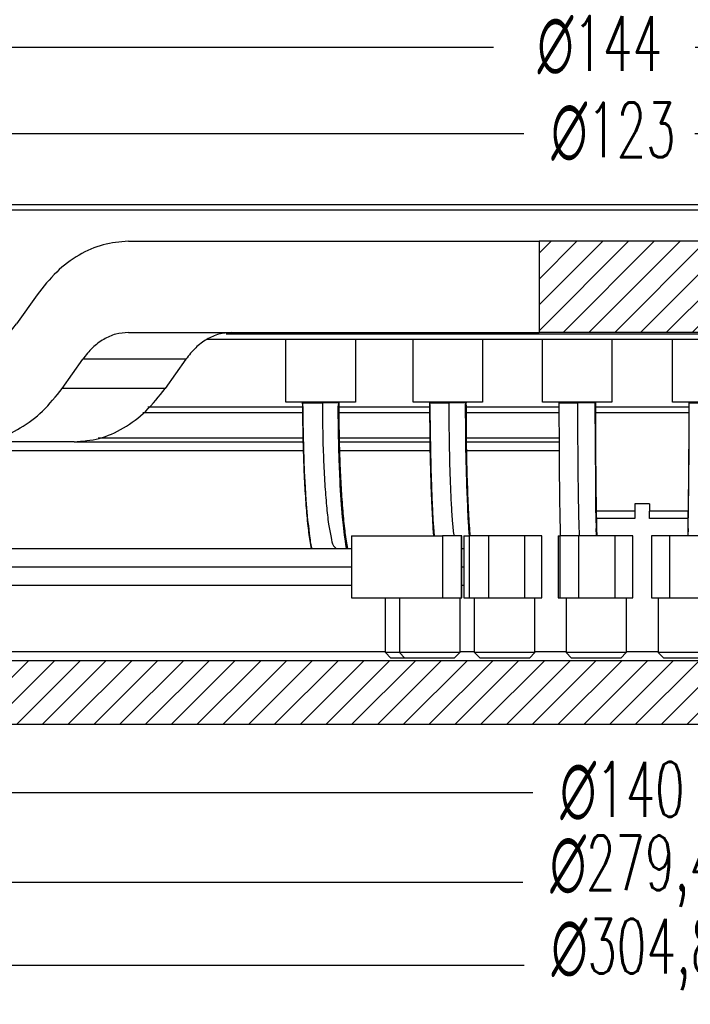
# Model space of a CAD drawing. Header units: inches. Extents: x -343 to 520, y -275 to 283.
# Tile 23 of 42: x -159 to -122, y -102 to -48. Entities that reach past the tile are written whole.
import ezdxf

# ---------------------------------------------------------------- set-up
doc = ezdxf.new("R2010")
doc.units = ezdxf.units.IN
doc.layers.add('1', color=7, linetype='Continuous')
doc.styles.add('CONVERTER_12', font='txt.shx', dxfattribs={"width": 0.63})
doc.dimstyles.new('ME10_DIM_17', dxfattribs={"dimtxt": 3, "dimasz": 2.5, "dimexe": 2, "dimexo": 1, "dimgap": 1, "dimtad": 0, "dimdsep": 46, "dimtxsty": 'CONVERTER_12', "dimsah": 1, "dimcen": 0.09, "dimclrd": 3, "dimclre": 3, "dimclrt": 3, "dimadec": 0, "dimazin": 0, "dimtfac": 1, "dimtdec": 4, "dimtix": 1, "dimtmove": 0, "dimatfit": 3, "dimfxl": 1, "dimtolj": 1, "dimtzin": 0, "dimarcsym": 0})
doc.dimstyles.new('ME10_DIM_18', dxfattribs={"dimtxt": 3, "dimasz": 2.5, "dimexe": 2, "dimexo": 1, "dimgap": 1, "dimtad": 0, "dimdsep": 46, "dimtxsty": 'CONVERTER_12', "dimsah": 1, "dimcen": 0.09, "dimclrd": 3, "dimclre": 3, "dimclrt": 3, "dimadec": 0, "dimazin": 0, "dimtfac": 1, "dimtdec": 4, "dimtix": 1, "dimtmove": 0, "dimatfit": 3, "dimfxl": 1, "dimtolj": 1, "dimtzin": 0, "dimarcsym": 0})
doc.dimstyles.new('ME10_DIM_19', dxfattribs={"dimtxt": 3, "dimasz": 2.5, "dimexe": 2, "dimexo": 1, "dimgap": 1, "dimtad": 0, "dimdsep": 46, "dimtxsty": 'CONVERTER_12', "dimsah": 1, "dimcen": 0.09, "dimclrd": 3, "dimclre": 3, "dimclrt": 3, "dimadec": 0, "dimazin": 0, "dimtfac": 1, "dimtdec": 4, "dimtix": 1, "dimtmove": 0, "dimatfit": 3, "dimfxl": 1, "dimtolj": 1, "dimtzin": 0, "dimarcsym": 0})
doc.dimstyles.new('ME10_DIM_25', dxfattribs={"dimtxt": 3, "dimasz": 2.5, "dimexe": 2, "dimexo": 1, "dimgap": 1, "dimtad": 0, "dimdec": 0, "dimdsep": 46, "dimtxsty": 'CONVERTER_12', "dimsah": 1, "dimcen": 0.09, "dimclrd": 3, "dimclre": 3, "dimclrt": 3, "dimadec": 0, "dimazin": 0, "dimtfac": 1, "dimtdec": 4, "dimtix": 1, "dimtmove": 0, "dimatfit": 3, "dimfxl": 1, "dimtolj": 1, "dimtzin": 0, "dimarcsym": 0})
doc.dimstyles.new('ME10_DIM_26', dxfattribs={"dimtxt": 3, "dimasz": 2.5, "dimexe": 2, "dimexo": 1, "dimgap": 1, "dimtad": 0, "dimdec": 0, "dimdsep": 46, "dimtxsty": 'CONVERTER_12', "dimsah": 1, "dimcen": 0.09, "dimclrd": 3, "dimclre": 3, "dimclrt": 3, "dimadec": 0, "dimazin": 0, "dimtfac": 1, "dimtdec": 4, "dimtix": 1, "dimtmove": 0, "dimatfit": 3, "dimfxl": 1, "dimtolj": 1, "dimtzin": 0, "dimarcsym": 0})
pattern_1 = [(315, (0, 0), (0.707107, 0.707107), [])]
pattern_2 = [(225, (0, 0), (0.707107, -0.707107), [])]

# ---------------------------------------------------------------- blocks, each defined once
blk = doc.blocks.new('cable__14', base_point=(-191.753, -83.406))
at = {"linetype": 'Continuous'}
h = blk.add_hatch(dxfattribs=at)
h.set_pattern_fill('_USER', color=1, angle=315, pattern_type=0)
h.set_pattern_definition(pattern_1)
h.paths.add_polyline_path([(-191.258, -72.514), (-191.349, -72.222), (-191.607, -71.11), (-191.737, -69.977), (-191.753, -69.406), (-191.753, -69.38), (-191.753, -69.09), (-191.753, -66.88), (-189.753, -66.88), (-189.753, -68.143), (-189.753, -69.38), (-189.753, -69.406), (-189.658, -70.639), (-189.6, -70.966), (-189.372, -71.848), (-189.145, -72.466), (-188.603, -73.539), (-188.406, -73.851), (-187.466, -75.008), (-187.411, -75.064), (-186.199, -76.06), (-186.022, -76.176), (-184.815, -76.803), (-184.347, -76.981), (-183.315, -77.262), (-183.145, -77.294), (-181.912, -77.418), (-181.912, -79.39), (-183.701, -79.204), (-184.617, -78.979), (-185.577, -78.64), (-187.108, -77.848), (-187.307, -77.718), (-188.824, -76.476), (-189.197, -76.082), (-190.069, -74.96), (-190.728, -73.816), (-190.965, -73.297)])
at = {"color": 7, "linetype": 'Continuous'}
for p, q in [((-189.753, -66.88), (-191.753, -66.88)), ((-191.753, -69.09), (-191.753, -66.88)), ((-189.753, -66.88), (-189.753, -68.143)), ((-189.753, -68.143), (-189.753, -69.38)), ((-191.753, -69.38), (-191.753, -69.09)), ((-191.753, -69.406), (-191.753, -69.38)), ((-191.737, -69.977), (-191.753, -69.406)), ((-189.753, -69.38), (-189.753, -69.406)), ((-189.753, -69.406), (-189.658, -70.639)), ((-191.607, -71.11), (-191.737, -69.977)), ((-189.658, -70.639), (-189.6, -70.966)), ((-191.349, -72.222), (-191.607, -71.11)), ((-189.6, -70.966), (-189.372, -71.848)), ((-191.258, -72.514), (-191.349, -72.222)), ((-189.372, -71.848), (-189.145, -72.466)), ((-190.965, -73.297), (-191.258, -72.514)), ((-189.145, -72.466), (-188.603, -73.539)), ((-190.728, -73.816), (-190.965, -73.297)), ((-190.069, -74.96), (-190.728, -73.816)), ((-188.603, -73.539), (-188.406, -73.851)), ((-188.406, -73.851), (-187.466, -75.008)), ((-189.197, -76.082), (-190.069, -74.96)), ((-187.466, -75.008), (-187.411, -75.064)), ((-187.411, -75.064), (-186.199, -76.06)), ((-188.824, -76.476), (-189.197, -76.082)), ((-186.199, -76.06), (-186.022, -76.176)), ((-187.307, -77.718), (-188.824, -76.476)), ((-186.022, -76.176), (-184.815, -76.803)), ((-184.815, -76.803), (-184.347, -76.981)), ((-184.347, -76.981), (-183.315, -77.262)), ((-140.801, -76.706), (-135.802, -76.706)), ((-140.801, -76.706), (-140.801, -80.106)), ((-135.802, -76.706), (-135.802, -80.106)), ((-134.783, -76.706), (-135.802, -76.706)), ((-134.783, -76.706), (-134.783, -80.106)), ((-134.745, -76.706), (-134.783, -76.706)), ((-134.745, -80.106), (-134.745, -76.706)), ((-187.108, -77.848), (-187.307, -77.718)), ((-183.315, -77.262), (-183.145, -77.294)), ((-183.145, -77.294), (-181.912, -77.418)), ((-181.755, -77.406), (-181.912, -77.404)), ((-181.912, -77.404), (-181.912, -78.405)), ((-181.912, -79.39), (-181.912, -77.418)), ((-181.808, -77.405), (-181.755, -77.406)), ((-181.755, -77.406), (-145.887, -77.406)), ((-145.887, -77.406), (-140.801, -77.406)), ((-185.577, -78.64), (-187.108, -77.848)), ((-184.617, -78.979), (-185.577, -78.64)), ((-181.912, -78.405), (-181.912, -79.404)), ((-183.701, -79.204), (-184.617, -78.979)), ((-181.912, -79.39), (-183.701, -79.204)), ((-181.86, -79.405), (-181.912, -79.404)), ((-181.755, -79.406), (-181.86, -79.405)), ((-181.755, -79.406), (-145.887, -79.406)), ((-145.887, -79.406), (-140.801, -79.406)), ((-140.801, -80.106), (-135.802, -80.106)), ((-138.163, -80.106), (-138.163, -83.106)), ((-135.802, -80.106), (-134.783, -80.106)), ((-134.863, -80.106), (-134.863, -83.106)), ((-134.783, -80.106), (-134.745, -80.106)), ((-138.163, -83.106), (-137.863, -83.406)), ((-136.6, -83.106), (-138.163, -83.106)), ((-134.863, -83.106), (-136.6, -83.106)), ((-135.163, -83.406), (-134.863, -83.106)), ((-136.021, -83.406), (-137.863, -83.406)), ((-135.163, -83.406), (-136.021, -83.406))]:
    blk.add_line(p, q, dxfattribs=at)
at = {"color": 1, "linetype": 'Continuous'}
for p, q in [((-181.774, -78.406), (-145.906, -78.406)), ((-145.906, -78.406), (-140.801, -78.406))]:
    blk.add_line(p, q, dxfattribs=at)
for points, knots in [([(-181.912, -77.404), (-181.895, -77.404), (-181.86, -77.405), (-181.825, -77.405), (-181.808, -77.405)], [0, 0, 0, 0, 0.0524505, 0.1049011, 0.1049011, 0.1049011, 0.1049011]), ([(-181.755, -77.406), (-181.756, -77.407), (-181.759, -77.414), (-181.759, -77.431), (-181.762, -77.458), (-181.763, -77.495), (-181.765, -77.543), (-181.766, -77.6), (-181.768, -77.665), (-181.769, -77.739), (-181.771, -77.82), (-181.772, -77.915), (-181.773, -78.025), (-181.774, -78.148), (-181.774, -78.276), (-181.774, -78.362), (-181.774, -78.406)], [0, 0, 0, 0, 0.005864, 0.022358, 0.049445, 0.08693, 0.1346, 0.191801, 0.257619, 0.331447, 0.412676, 0.500699, 0.618277, 0.741888, 0.869907, 1.000708, 1.000708, 1.000708, 1.000708]), ([(-181.912, -78.405), (-181.889, -78.405), (-181.843, -78.405), (-181.797, -78.406), (-181.774, -78.406)], [0, 0, 0, 0, 0.0690737, 0.1381474, 0.1381474, 0.1381474, 0.1381474]), ([(-181.774, -78.406), (-181.774, -78.449), (-181.774, -78.535), (-181.774, -78.663), (-181.773, -78.786), (-181.772, -78.896), (-181.771, -78.991), (-181.769, -79.072), (-181.768, -79.146), (-181.766, -79.212), (-181.765, -79.268), (-181.763, -79.316), (-181.762, -79.353), (-181.759, -79.38), (-181.759, -79.397), (-181.756, -79.404), (-181.755, -79.406)], [0, 0, 0, 0, 0.130802, 0.25882, 0.382431, 0.500009, 0.588032, 0.669261, 0.743089, 0.808907, 0.866108, 0.913778, 0.951263, 0.978351, 0.994844, 1.000708, 1.000708, 1.000708, 1.000708])]:
    blk.add_open_spline(points, degree=3, knots=knots, dxfattribs=at)
at = {"color": 7, "linetype": 'Continuous'}
blk.add_open_spline([(-181.912, -79.404), (-181.886, -79.405), (-181.834, -79.405), (-181.781, -79.406), (-181.755, -79.406)], degree=3, knots=[0, 0, 0, 0, 0.0786729, 0.1573459, 0.1573459, 0.1573459, 0.1573459], dxfattribs=at)
blk = doc.blocks.new('catchers_mit1__15', base_point=(-193.674, -64.655))
at = {"linetype": 'Continuous'}
h = blk.add_hatch(dxfattribs=at)
h.set_pattern_fill('_USER', color=1, angle=315, pattern_type=0)
h.set_pattern_definition(pattern_1)
h.paths.add_polyline_path([(-193.281, -61.125), (-193.674, -61.125), (-193.674, -60.125), (-193.674, -59.906), (-193.42, -59.906), (-192.595, -60.731), (-192.595, -64.516), (-192.595, -64.655), (-193.281, -64.655), (-193.281, -63.935)])
h = blk.add_hatch(dxfattribs=at)
h.set_pattern_fill('_USER', color=1, angle=315, pattern_type=0)
h.set_pattern_definition(pattern_1)
h.paths.add_polyline_path([(-187.832, -61.125), (-187.832, -60.125), (-187.832, -59.906), (-188.086, -59.906), (-188.912, -60.731), (-188.912, -64.516), (-188.912, -64.655), (-188.226, -64.655), (-188.226, -61.125)])
at = {"color": 7, "linetype": 'Continuous'}
for p, q in [((-193.674, -59.906), (-193.674, -60.125)), ((-193.674, -59.906), (-193.42, -59.906)), ((-192.085, -59.906), (-193.42, -59.906)), ((-193.42, -59.906), (-192.595, -60.731)), ((-192.012, -60.125), (-192.085, -59.906)), ((-191.14, -59.906), (-191.225, -59.906)), ((-191.225, -59.906), (-191.225, -60.125)), ((-191.14, -59.906), (-191.067, -60.125)), ((-188.086, -59.906), (-191.14, -59.906)), ((-188.912, -60.731), (-188.086, -59.906)), ((-188.086, -59.906), (-187.832, -59.906)), ((-187.832, -59.906), (-187.832, -60.125)), ((-193.674, -60.125), (-193.674, -61.125)), ((-191.946, -60.319), (-192.012, -60.125)), ((-191.807, -60.731), (-191.946, -60.319)), ((-191.067, -60.125), (-191.002, -60.319)), ((-191.002, -60.319), (-190.862, -60.731)), ((-187.832, -60.125), (-187.832, -61.125)), ((-192.595, -60.731), (-191.807, -60.731)), ((-192.595, -60.731), (-192.595, -64.516)), ((-191.807, -60.731), (-191.807, -60.847)), ((-190.862, -60.731), (-190.862, -60.847)), ((-190.862, -60.731), (-188.912, -60.731)), ((-188.912, -60.731), (-188.912, -64.516)), ((-193.281, -61.125), (-193.674, -61.125)), ((-193.281, -63.935), (-193.281, -61.125)), ((-187.832, -61.125), (-188.226, -61.125)), ((-188.226, -64.655), (-188.226, -61.125)), ((-193.281, -64.655), (-193.281, -63.935)), ((-192.595, -64.655), (-193.281, -64.655)), ((-192.595, -64.516), (-192.595, -64.655)), ((-188.912, -64.516), (-188.912, -64.655)), ((-188.226, -64.655), (-188.912, -64.655))]:
    blk.add_line(p, q, dxfattribs=at)
blk = doc.blocks.new('Gore_OL_G4_ZTG__16', base_point=(-193.804, -69.38))
at = {"linetype": 'Continuous'}
h = blk.add_hatch(dxfattribs=at)
h.set_pattern_fill('_USER', color=1, angle=315, pattern_type=0)
h.set_pattern_definition(pattern_1)
h.paths.add_polyline_path([(-191.753, -69.38), (-189.753, -69.38), (-188.848, -69.38), (-188.848, -65.935), (-187.703, -65.935), (-187.703, -64.935), (-188.912, -64.935), (-188.912, -64.655), (-188.912, -64.516), (-188.945, -64.516), (-188.945, -61.126), (-189.015, -61.036), (-189.015, -60.847), (-189.255, -61.087), (-189.255, -62.649), (-190.55, -62.649), (-190.55, -61.452), (-190.553, -61.417), (-190.559, -61.394), (-190.578, -61.351), (-190.584, -61.34), (-190.609, -61.31), (-190.623, -61.297), (-190.639, -61.285), (-190.75, -61.252), (-190.757, -61.252), (-190.778, -61.253), (-190.867, -61.285), (-190.884, -61.297), (-190.898, -61.31), (-190.923, -61.341), (-190.929, -61.351), (-190.948, -61.394), (-190.954, -61.417), (-190.957, -61.452), (-190.957, -62.649), (-192.252, -62.649), (-192.252, -61.087), (-192.491, -60.847), (-192.491, -61.036), (-192.561, -61.126), (-192.561, -64.516), (-192.595, -64.516), (-192.595, -64.655), (-192.595, -64.935), (-193.804, -64.935), (-193.804, -65.935), (-192.658, -65.935), (-192.658, -69.38)])
at = {"color": 7, "linetype": 'Continuous'}
for p, q in [((-192.491, -60.847), (-192.252, -61.087)), ((-192.491, -61.036), (-192.491, -60.847)), ((-189.651, -60.847), (-192.491, -60.847)), ((-189.015, -60.847), (-189.651, -60.847)), ((-189.255, -61.087), (-189.015, -60.847)), ((-189.015, -61.036), (-189.015, -60.847)), ((-192.561, -61.126), (-192.491, -61.036)), ((-192.491, -61.036), (-192.561, -61.126)), ((-192.561, -64.516), (-192.561, -61.126)), ((-192.252, -61.087), (-192.252, -62.649)), ((-191.912, -61.087), (-192.252, -61.087)), ((-189.255, -61.087), (-191.912, -61.087)), ((-190.948, -61.393), (-190.957, -61.452)), ((-190.954, -61.417), (-190.957, -61.452)), ((-190.957, -62.649), (-190.957, -61.452)), ((-190.948, -61.394), (-190.954, -61.417)), ((-190.922, -61.34), (-190.948, -61.393)), ((-190.929, -61.351), (-190.948, -61.394)), ((-190.923, -61.341), (-190.929, -61.351)), ((-190.898, -61.31), (-190.923, -61.341)), ((-190.898, -61.31), (-190.922, -61.34)), ((-190.866, -61.285), (-190.898, -61.31)), ((-190.884, -61.297), (-190.898, -61.31)), ((-190.867, -61.285), (-190.884, -61.297)), ((-190.778, -61.253), (-190.867, -61.285)), ((-190.823, -61.263), (-190.866, -61.285)), ((-190.756, -61.252), (-190.823, -61.263)), ((-190.757, -61.252), (-190.778, -61.253)), ((-190.756, -61.252), (-190.757, -61.252)), ((-190.75, -61.252), (-190.757, -61.252)), ((-190.75, -61.252), (-190.642, -61.284)), ((-190.639, -61.285), (-190.75, -61.252)), ((-190.642, -61.284), (-190.61, -61.31)), ((-190.623, -61.297), (-190.639, -61.285)), ((-190.609, -61.31), (-190.623, -61.297)), ((-190.61, -61.31), (-190.586, -61.339)), ((-190.584, -61.34), (-190.609, -61.31)), ((-190.586, -61.339), (-190.559, -61.392)), ((-190.578, -61.351), (-190.584, -61.34)), ((-190.559, -61.394), (-190.578, -61.351)), ((-190.559, -61.392), (-190.55, -61.452)), ((-190.553, -61.417), (-190.559, -61.394)), ((-190.55, -61.452), (-190.553, -61.417)), ((-190.55, -62.649), (-190.55, -61.452)), ((-189.255, -61.087), (-189.255, -62.649)), ((-188.945, -61.126), (-189.015, -61.036)), ((-188.945, -61.126), (-189.015, -61.036)), ((-188.945, -64.516), (-188.945, -61.126)), ((-190.957, -62.649), (-192.252, -62.649)), ((-189.255, -62.649), (-190.55, -62.649)), ((-192.595, -64.655), (-192.595, -64.516)), ((-192.561, -64.516), (-192.595, -64.516)), ((-192.595, -64.935), (-192.595, -64.655)), ((-188.912, -64.516), (-188.945, -64.516)), ((-188.912, -64.655), (-188.912, -64.516)), ((-188.912, -64.935), (-188.912, -64.655)), ((-192.595, -64.935), (-193.804, -64.935)), ((-193.804, -65.935), (-193.804, -64.935)), ((-187.703, -64.935), (-188.912, -64.935)), ((-187.669, -64.935), (-187.703, -64.935)), ((-187.703, -64.935), (-187.703, -65.935)), ((-187.669, -65.935), (-187.669, -64.935)), ((-193.804, -65.935), (-192.658, -65.935)), ((-192.658, -65.935), (-192.658, -69.38)), ((-188.848, -65.935), (-187.703, -65.935)), ((-188.848, -65.935), (-188.848, -69.38)), ((-187.703, -65.935), (-187.669, -65.935)), ((-192.658, -69.38), (-191.753, -69.38)), ((-191.753, -69.38), (-189.753, -69.38)), ((-189.753, -69.38), (-188.848, -69.38))]:
    blk.add_line(p, q, dxfattribs=at)
blk = doc.blocks.new('GoreZQR_46_2_14_1_12_4_2__17', base_point=(-193.804, -83.406))
for name, p in [('catchers_mit1__15', (-193.674, -64.655)), ('Gore_OL_G4_ZTG__16', (-193.804, -69.38)), ('cable__14', (-191.753, -83.406))]:
    blk.add_blockref(name, p)
blk = doc.blocks.new('cable__24', base_point=(-124.336, -83.406))
at = {"color": 7, "linetype": 'Continuous'}
for p, q in [((-122.281, -69.406), (-122.279, -69.38)), ((-122.281, -69.38), (-122.281, -69.406)), ((-122.273, -69.45), (-122.281, -69.406)), ((-122.279, -71.715), (-122.273, -69.45)), ((-120.281, -69.38), (-120.281, -69.406)), ((-122.295, -73.867), (-122.279, -71.76)), ((-122.279, -71.76), (-122.279, -71.715)), ((-122.312, -75.153), (-122.295, -73.909)), ((-122.295, -73.909), (-122.295, -73.867)), ((-122.331, -76.261), (-122.311, -75.194)), ((-122.311, -75.194), (-122.312, -75.153)), ((-122.342, -76.3), (-122.352, -76.706)), ((-122.339, -76.706), (-122.329, -76.3)), ((-122.329, -76.3), (-122.331, -76.261)), ((-120.343, -76.3), (-120.353, -76.706)), ((-124.336, -76.706), (-124.336, -80.106)), ((-123.356, -76.706), (-124.336, -76.706)), ((-121.356, -76.706), (-123.356, -76.706)), ((-123.356, -76.706), (-123.356, -80.106)), ((-120.337, -76.706), (-121.356, -76.706)), ((-121.356, -80.106), (-121.356, -76.706)), ((-120.337, -80.106), (-120.337, -76.706)), ((-120.241, -76.706), (-120.337, -76.706)), ((-120.241, -80.106), (-120.241, -76.706)), ((-124.336, -80.106), (-123.356, -80.106)), ((-123.972, -80.106), (-123.972, -83.106)), ((-123.356, -80.106), (-121.356, -80.106)), ((-121.356, -80.106), (-120.337, -80.106)), ((-120.672, -80.106), (-120.672, -83.106)), ((-120.241, -80.106), (-120.337, -80.106)), ((-123.972, -83.106), (-123.672, -83.406)), ((-120.833, -83.106), (-123.972, -83.106)), ((-120.972, -83.406), (-120.672, -83.106)), ((-120.672, -83.106), (-120.833, -83.106)), ((-121.83, -83.406), (-123.672, -83.406)), ((-120.972, -83.406), (-121.83, -83.406))]:
    blk.add_line(p, q, dxfattribs=at)
at = {"color": 1, "linetype": 'Continuous'}
for p, q in [((-122.281, -69.406), (-121.3, -69.406)), ((-121.3, -69.38), (-121.3, -69.406)), ((-120.281, -69.406), (-121.3, -69.406)), ((-121.389, -76.656), (-121.391, -76.706))]:
    blk.add_line(p, q, dxfattribs=at)
at = {"color": 7, "linetype": 'Continuous'}
for points in [[(-122.342, -76.3), (-122.333, -75.828), (-122.313, -74.798), (-122.295, -73.149), (-122.283, -71.323), (-122.281, -70.055), (-122.281, -69.406)], [(-120.343, -76.3), (-120.333, -75.828), (-120.313, -74.798), (-120.296, -73.149), (-120.283, -71.323), (-120.282, -70.055), (-120.281, -69.406)]]:
    blk.add_open_spline(points, degree=3, knots=[0, 0, 0, 0, 1.415787, 3.091188, 4.946836, 6.894797, 6.894797, 6.894797, 6.894797], dxfattribs=at)
at = {"color": 1, "linetype": 'Continuous'}
blk.add_open_spline([(-121.389, -76.656), (-121.38, -76.401), (-121.359, -75.814), (-121.34, -74.83), (-121.322, -73.653), (-121.31, -72.324), (-121.302, -70.891), (-121.301, -69.907), (-121.3, -69.406)], degree=3, knots=[0, 0, 0, 0, 0.765084, 1.761176, 2.952846, 4.297658, 5.747708, 7.251333, 7.251333, 7.251333, 7.251333], dxfattribs=at)
blk = doc.blocks.new('Gore_OL_G4_ZTG__25', base_point=(-123.186, -69.38))
at = {"color": 7, "linetype": 'Continuous'}
for p, q in [((-123.186, -69.38), (-123.186, -65.935)), ((-119.376, -65.935), (-119.376, -69.38)), ((-119.376, -69.38), (-123.186, -69.38))]:
    blk.add_line(p, q, dxfattribs=at)
blk = doc.blocks.new('GoreZQR_46_2_14_1_12_4__26', base_point=(-124.336, -83.406))
for name, p in [('Gore_OL_G4_ZTG__25', (-123.186, -69.38)), ('cable__24', (-124.336, -83.406))]:
    blk.add_blockref(name, p)
blk = doc.blocks.new('cable__27', base_point=(-129.459, -83.406))
at = {"color": 7, "linetype": 'Continuous'}
for p, q in [((-129.419, -69.38), (-129.419, -69.406)), ((-127.427, -69.45), (-127.419, -69.406)), ((-127.421, -71.715), (-127.427, -69.45)), ((-127.421, -69.38), (-127.419, -69.406)), ((-127.419, -69.38), (-127.419, -69.406)), ((-127.421, -71.76), (-127.421, -71.715)), ((-127.405, -73.867), (-127.421, -71.76)), ((-127.405, -73.909), (-127.405, -73.867)), ((-127.388, -75.153), (-127.405, -73.909)), ((-127.389, -75.194), (-127.388, -75.153)), ((-127.369, -76.261), (-127.389, -75.194)), ((-129.357, -76.3), (-129.347, -76.706)), ((-127.371, -76.3), (-127.369, -76.261)), ((-127.361, -76.706), (-127.371, -76.3)), ((-127.358, -76.3), (-127.348, -76.706)), ((-129.459, -76.706), (-129.459, -80.106)), ((-129.459, -76.706), (-129.363, -76.706)), ((-129.363, -76.706), (-129.363, -80.106)), ((-128.344, -76.706), (-129.363, -76.706)), ((-128.344, -76.706), (-128.344, -80.106)), ((-126.344, -76.706), (-128.344, -76.706)), ((-125.364, -76.706), (-126.344, -76.706)), ((-126.344, -80.106), (-126.344, -76.706)), ((-125.364, -80.106), (-125.364, -76.706)), ((-129.459, -80.106), (-129.363, -80.106)), ((-129.363, -80.106), (-128.344, -80.106)), ((-129.028, -80.106), (-129.028, -83.106)), ((-128.344, -80.106), (-126.344, -80.106)), ((-126.344, -80.106), (-125.364, -80.106)), ((-125.728, -80.106), (-125.728, -83.106)), ((-129.028, -83.106), (-128.728, -83.406)), ((-125.728, -83.106), (-129.028, -83.106)), ((-125.728, -83.106), (-126.028, -83.406)), ((-126.028, -83.406), (-128.728, -83.406))]:
    blk.add_line(p, q, dxfattribs=at)
at = {"color": 1, "linetype": 'Continuous'}
for p, q in [((-129.419, -69.406), (-128.4, -69.406)), ((-128.4, -69.38), (-128.4, -69.406)), ((-127.419, -69.406), (-128.4, -69.406)), ((-128.311, -76.656), (-128.309, -76.706))]:
    blk.add_line(p, q, dxfattribs=at)
at = {"color": 7, "linetype": 'Continuous'}
for points in [[(-129.419, -69.406), (-129.418, -70.055), (-129.417, -71.323), (-129.404, -73.149), (-129.387, -74.798), (-129.367, -75.828), (-129.357, -76.3)], [(-127.419, -69.406), (-127.419, -70.055), (-127.417, -71.323), (-127.405, -73.149), (-127.387, -74.798), (-127.367, -75.828), (-127.358, -76.3)]]:
    blk.add_open_spline(points, degree=3, knots=[0, 0, 0, 0, 1.947961, 3.803608, 5.47901, 6.894797, 6.894797, 6.894797, 6.894797], dxfattribs=at)
at = {"color": 1, "linetype": 'Continuous'}
blk.add_open_spline([(-128.4, -69.406), (-128.399, -69.907), (-128.398, -70.891), (-128.39, -72.324), (-128.378, -73.653), (-128.36, -74.83), (-128.341, -75.814), (-128.32, -76.401), (-128.311, -76.656)], degree=3, knots=[0, 0, 0, 0, 1.503624, 2.953674, 4.298487, 5.490156, 6.486249, 7.251333, 7.251333, 7.251333, 7.251333], dxfattribs=at)
blk = doc.blocks.new('Gore_OL_G4_ZTG__28', base_point=(-130.324, -69.38))
at = {"color": 7, "linetype": 'Continuous'}
for p, q in [((-130.324, -69.38), (-130.324, -65.935)), ((-126.514, -65.935), (-126.514, -69.38)), ((-126.514, -69.38), (-130.324, -69.38))]:
    blk.add_line(p, q, dxfattribs=at)
blk = doc.blocks.new('GoreZQR_46_2_14_1_12_3__29', base_point=(-130.324, -83.406))
for name, p in [('Gore_OL_G4_ZTG__28', (-130.324, -69.38)), ('cable__27', (-129.459, -83.406))]:
    blk.add_blockref(name, p)
blk = doc.blocks.new('cable__30', base_point=(-136.514, -83.406))
at = {"color": 7, "linetype": 'Continuous'}
for p, q in [((-136.514, -69.38), (-136.514, -69.406)), ((-136.514, -69.406), (-136.493, -69.559)), ((-136.493, -69.559), (-136.484, -71.173)), ((-134.537, -69.537), (-134.517, -69.413)), ((-134.53, -70.973), (-134.537, -69.537)), ((-134.518, -69.38), (-134.518, -69.406)), ((-134.517, -69.38), (-134.516, -69.406)), ((-134.517, -69.413), (-134.516, -69.406)), ((-136.484, -71.173), (-136.473, -71.854)), ((-134.52, -71.808), (-134.53, -70.973)), ((-134.507, -72.492), (-134.52, -71.808)), ((-136.473, -71.854), (-136.446, -73.036)), ((-134.473, -73.791), (-134.507, -72.492)), ((-136.446, -73.036), (-136.418, -73.991)), ((-134.471, -73.916), (-134.473, -73.791)), ((-134.424, -75.078), (-134.471, -73.916)), ((-136.418, -73.991), (-136.39, -74.614)), ((-136.39, -74.614), (-136.36, -75.311)), ((-136.36, -75.311), (-136.333, -75.825)), ((-134.422, -75.199), (-134.424, -75.078)), ((-134.395, -75.714), (-134.422, -75.199)), ((-136.333, -75.825), (-136.313, -76.01)), ((-136.313, -76.01), (-136.285, -76.466)), ((-134.366, -76.185), (-134.395, -75.714)), ((-136.329, -76.3), (-136.299, -76.706)), ((-136.285, -76.466), (-136.267, -76.706)), ((-134.364, -76.3), (-134.366, -76.185)), ((-134.334, -76.706), (-134.364, -76.3)), ((-134.332, -76.3), (-134.302, -76.706)), ((-134.634, -76.706), (-134.634, -80.106)), ((-134.634, -76.706), (-134.347, -76.706)), ((-134.347, -76.706), (-134.347, -80.106)), ((-133.291, -76.706), (-134.347, -76.706)), ((-131.294, -76.706), (-133.291, -76.706)), ((-133.291, -76.706), (-133.291, -80.106)), ((-131.294, -80.106), (-131.294, -76.706)), ((-130.353, -76.706), (-131.294, -76.706)), ((-130.353, -80.106), (-130.353, -76.706)), ((-134.745, -77.406), (-134.703, -77.406)), ((-134.703, -77.406), (-134.634, -77.406)), ((-134.745, -79.406), (-134.703, -79.406)), ((-134.703, -79.406), (-134.634, -79.406)), ((-134.634, -80.106), (-134.347, -80.106)), ((-134.347, -80.106), (-133.291, -80.106)), ((-134.043, -83.106), (-134.043, -80.106)), ((-133.291, -80.106), (-131.294, -80.106)), ((-131.294, -80.106), (-130.353, -80.106)), ((-130.743, -83.106), (-130.743, -80.106)), ((-134.043, -83.106), (-133.743, -83.406)), ((-130.743, -83.106), (-134.043, -83.106)), ((-130.743, -83.106), (-131.043, -83.406)), ((-132.315, -83.406), (-133.743, -83.406)), ((-131.043, -83.406), (-132.315, -83.406))]:
    blk.add_line(p, q, dxfattribs=at)
at = {"color": 1, "linetype": 'Continuous'}
for p, q in [((-136.514, -69.406), (-135.458, -69.406)), ((-135.458, -69.38), (-135.458, -69.406)), ((-134.516, -69.406), (-135.458, -69.406)), ((-134.518, -69.406), (-134.516, -69.406)), ((-135.192, -76.656), (-135.186, -76.706)), ((-134.745, -78.406), (-134.634, -78.406))]:
    blk.add_line(p, q, dxfattribs=at)
at = {"color": 7, "linetype": 'Continuous'}
for points in [[(-136.514, -69.406), (-136.512, -70.055), (-136.508, -71.323), (-136.471, -73.149), (-136.418, -74.799), (-136.357, -75.828), (-136.329, -76.3)], [(-134.518, -69.406), (-134.515, -70.055), (-134.511, -71.323), (-134.474, -73.149), (-134.421, -74.799), (-134.36, -75.828), (-134.332, -76.3)]]:
    blk.add_open_spline(points, degree=3, knots=[0, 0, 0, 0, 1.947995, 3.803958, 5.480267, 6.897963, 6.897963, 6.897963, 6.897963], dxfattribs=at)
at = {"color": 1, "linetype": 'Continuous'}
blk.add_open_spline([(-135.458, -69.406), (-135.457, -69.907), (-135.454, -70.891), (-135.429, -72.324), (-135.392, -73.653), (-135.339, -74.831), (-135.28, -75.816), (-135.219, -76.401), (-135.192, -76.656)], degree=3, knots=[0, 0, 0, 0, 1.503644, 2.953876, 4.299206, 5.491939, 6.489936, 7.258278, 7.258278, 7.258278, 7.258278], dxfattribs=at)
blk = doc.blocks.new('Gore_OL_G4_ZTG__31', base_point=(-137.421, -69.38))
at = {"color": 7, "linetype": 'Continuous'}
for p, q in [((-137.421, -69.38), (-137.421, -65.935)), ((-133.611, -65.935), (-133.611, -69.38)), ((-134.969, -69.38), (-137.421, -69.38)), ((-133.611, -69.38), (-134.969, -69.38))]:
    blk.add_line(p, q, dxfattribs=at)
blk = doc.blocks.new('GoreZQR_46_2_14_1_12_2__32', base_point=(-137.421, -83.406))
for name, p in [('Gore_OL_G4_ZTG__31', (-137.421, -69.38)), ('cable__30', (-136.514, -83.406))]:
    blk.add_blockref(name, p)
blk = doc.blocks.new('cable__33', base_point=(-143.485, -83.406))
at = {"color": 7, "linetype": 'Continuous'}
for p, q in [((-143.483, -69.417), (-143.485, -69.406)), ((-143.483, -69.38), (-143.483, -69.406)), ((-143.451, -69.658), (-143.483, -69.417)), ((-141.52, -69.621), (-141.492, -69.438)), ((-141.509, -70.976), (-141.52, -69.621)), ((-141.492, -69.38), (-141.492, -69.406)), ((-141.492, -69.438), (-141.491, -69.428)), ((-141.491, -69.428), (-141.488, -69.406)), ((-141.489, -69.38), (-141.488, -69.406)), ((-143.448, -70.338), (-143.451, -69.658)), ((-143.437, -71.18), (-143.448, -70.338)), ((-143.397, -72.574), (-143.437, -71.18)), ((-141.49, -71.854), (-141.509, -70.976)), ((-141.471, -72.497), (-141.49, -71.854)), ((-143.368, -73.154), (-143.397, -72.574)), ((-141.416, -73.718), (-141.471, -72.497)), ((-143.326, -74.045), (-143.368, -73.154)), ((-141.409, -73.922), (-141.416, -73.718)), ((-141.336, -75.007), (-141.409, -73.922)), ((-143.274, -74.746), (-143.326, -74.045)), ((-143.228, -75.387), (-143.274, -74.746)), ((-141.326, -75.205), (-141.336, -75.007)), ((-143.186, -75.861), (-143.228, -75.387)), ((-141.284, -75.678), (-141.326, -75.205)), ((-143.143, -76.16), (-143.186, -75.861)), ((-141.239, -76.112), (-141.284, -75.678)), ((-141.225, -76.3), (-141.239, -76.112)), ((-143.1, -76.569), (-143.143, -76.16)), ((-143.054, -76.938), (-143.1, -76.569)), ((-141.179, -76.669), (-141.225, -76.3)), ((-141.13, -76.994), (-141.179, -76.669)), ((-143.042, -77.023), (-143.054, -76.938)), ((-143.052, -77.2), (-143.014, -77.406)), ((-142.966, -77.367), (-143.042, -77.023)), ((-141.114, -77.157), (-141.13, -76.994)), ((-141.069, -77.403), (-141.114, -77.157)), ((-141.061, -77.2), (-141.023, -77.406)), ((-142.96, -77.406), (-142.966, -77.367)), ((-141.068, -77.406), (-141.069, -77.403)), ((-138.938, -83.106), (-138.938, -80.106)), ((-138.938, -83.106), (-138.638, -83.406)), ((-138.338, -83.106), (-138.938, -83.106)), ((-138.163, -83.106), (-138.338, -83.106)), ((-138.147, -83.406), (-138.638, -83.406)), ((-137.863, -83.406), (-138.147, -83.406))]:
    blk.add_line(p, q, dxfattribs=at)
at = {"color": 1, "linetype": 'Continuous'}
for p, q in [((-143.483, -69.406), (-142.392, -69.406)), ((-142.392, -69.38), (-142.392, -69.406)), ((-141.488, -69.406), (-142.392, -69.406)), ((-141.492, -69.406), (-141.488, -69.406))]:
    blk.add_line(p, q, dxfattribs=at)
at = {"color": 7, "linetype": 'Continuous'}
for points in [[(-143.483, -69.406), (-143.481, -69.927), (-143.476, -70.953), (-143.436, -72.453), (-143.375, -73.861), (-143.29, -75.133), (-143.192, -76.233), (-143.095, -76.9), (-143.052, -77.2)], [(-141.492, -69.406), (-141.49, -69.927), (-141.485, -70.953), (-141.446, -72.453), (-141.385, -73.861), (-141.299, -75.133), (-141.202, -76.233), (-141.105, -76.9), (-141.061, -77.2)]]:
    blk.add_open_spline(points, degree=3, knots=[0, 0, 0, 0, 1.562888, 3.078736, 4.501973, 5.789953, 6.904348, 7.812567, 7.812567, 7.812567, 7.812567], dxfattribs=at)
at = {"color": 1, "linetype": 'Continuous'}
blk.add_open_spline([(-142.392, -69.406), (-142.389, -69.926), (-142.384, -70.947), (-142.34, -72.428), (-142.273, -73.795), (-142.178, -74.99), (-142.078, -75.982), (-141.93, -76.695), (-141.855, -77.201), (-141.679, -77.357), (-141.625, -77.406)], degree=3, knots=[0, 0, 0, 0, 1.560792, 3.062171, 4.447079, 5.663116, 6.664781, 7.415852, 7.893281, 8.107771, 8.107771, 8.107771, 8.107771], dxfattribs=at)
blk = doc.blocks.new('Gore_OL_G4_ZTG__34', base_point=(-144.393, -69.38))
at = {"color": 7, "linetype": 'Continuous'}
for p, q in [((-144.393, -69.38), (-144.393, -65.935)), ((-140.583, -65.935), (-140.583, -69.38)), ((-140.583, -69.38), (-144.393, -69.38))]:
    blk.add_line(p, q, dxfattribs=at)
blk = doc.blocks.new('GoreZQR_46_2_14_1_12__35', base_point=(-144.393, -83.406))
for name, p in [('Gore_OL_G4_ZTG__34', (-144.393, -69.38)), ('cable__33', (-143.485, -83.406))]:
    blk.add_blockref(name, p)
blk = doc.blocks.new('GN615_1-M6-BSN_4__39', base_point=(-127.376, -75.75))
at = {"color": 7, "linetype": 'Continuous'}
for p, q in [((-124.45, -74.95), (-125.25, -74.95)), ((-125.25, -74.95), (-125.25, -75.35)), ((-124.45, -74.95), (-124.45, -75.35)), ((-127.148, -75.35), (-127.376, -75.35)), ((-125.25, -75.35), (-127.148, -75.35)), ((-125.25, -75.35), (-125.25, -75.75)), ((-124.45, -75.75), (-124.45, -75.35)), ((-122.552, -75.35), (-124.45, -75.35)), ((-122.324, -75.35), (-122.552, -75.35)), ((-127.252, -75.75), (-127.369, -75.75)), ((-125.25, -75.75), (-127.252, -75.75)), ((-122.448, -75.75), (-124.45, -75.75)), ((-122.331, -75.75), (-122.448, -75.75))]:
    blk.add_line(p, q, dxfattribs=at)
blk = doc.blocks.new('E7018-22581_smp_connector_ring__41', base_point=(-216.35, -71.55))
at = {"color": 7, "linetype": 'Continuous'}
for p, q in [((-87.15, -58.85), (-162.55, -58.85)), ((-87.175, -58.55), (-162.525, -58.55)), ((-143.855, -65.635), (-147.678, -65.635)), ((-63.35, -65.635), (-143.855, -65.635)), ((-143.947, -65.935), (-148.734, -65.935)), ((-63.05, -65.935), (-143.947, -65.935)), ((-146.481, -69.65), (-151.961, -69.65)), ((-143.482, -69.65), (-146.481, -69.65)), ((-139.404, -69.65), (-141.491, -69.65)), ((-136.514, -69.65), (-139.404, -69.65)), ((-132.167, -69.65), (-134.517, -69.65)), ((-129.419, -69.65), (-132.167, -69.65)), ((-124.85, -69.65), (-127.419, -69.65)), ((-122.281, -69.65), (-124.85, -69.65)), ((-146.574, -69.95), (-152.238, -69.95)), ((-143.481, -69.95), (-146.574, -69.95)), ((-139.466, -69.95), (-141.49, -69.95)), ((-136.513, -69.95), (-139.466, -69.95)), ((-132.198, -69.95), (-134.516, -69.95)), ((-129.419, -69.95), (-132.198, -69.95)), ((-124.85, -69.95), (-127.419, -69.95)), ((-122.281, -69.95), (-124.85, -69.95)), ((-156.013, -71.55), (-151.024, -71.55)), ((-150.962, -71.35), (-154.692, -71.35)), ((-151.024, -71.55), (-143.458, -71.55)), ((-143.462, -71.35), (-150.962, -71.35)), ((-136.502, -71.35), (-141.472, -71.35)), ((-141.467, -71.55), (-136.499, -71.55)), ((-133.683, -71.35), (-134.505, -71.35)), ((-134.502, -71.55), (-133.704, -71.55)), ((-133.704, -71.55), (-129.414, -71.55)), ((-129.415, -71.35), (-133.683, -71.35))]:
    blk.add_line(p, q, dxfattribs=at)
blk = doc.blocks.new('N2398-62570_port_scale_rf_probe_card_ring__43', base_point=(-216.35, -75.75))
for name, p in [('E7018-22581_smp_connector_ring__41', (-216.35, -71.55)), ('GN615_1-M6-BSN_4__39', (-127.376, -75.75))]:
    blk.add_blockref(name, p)
blk = doc.blocks.new('psrf_probe_card_unit__44', base_point=(-216.35, -83.406))
for name, p in [('N2398-62570_port_scale_rf_probe_card_ring__43', (-216.35, -75.75)), ('GoreZQR_46_2_14_1_12_4_2__17', (-193.804, -83.406)), ('GoreZQR_46_2_14_1_12__35', (-144.393, -83.406)), ('GoreZQR_46_2_14_1_12_2__32', (-137.421, -83.406)), ('GoreZQR_46_2_14_1_12_3__29', (-130.324, -83.406)), ('GoreZQR_46_2_14_1_12_4__26', (-124.336, -83.406))]:
    blk.add_blockref(name, p)
blk = doc.blocks.new('probecard_stiffener_1__45', base_point=(-277.25, -83.55))
at = {"color": 7, "linetype": 'Continuous'}
for p, q in [((-150.962, -72.05), (-187.646, -72.05)), ((-143.444, -72.05), (-150.962, -72.05)), ((-136.491, -72.05), (-141.453, -72.05)), ((-133.683, -72.05), (-134.494, -72.05)), ((-129.411, -72.05), (-133.683, -72.05)), ((-209.35, -83.05), (-142.419, -83.05)), ((-142.419, -83.05), (-138.938, -83.05)), ((-134.863, -83.05), (-134.043, -83.05)), ((-130.743, -83.05), (-129.028, -83.05)), ((-125.728, -83.05), (-124.85, -83.05)), ((-124.85, -83.05), (-123.972, -83.05))]:
    blk.add_line(p, q, dxfattribs=at)
blk = doc.blocks.new('probe_card_stiffener_E7018-24155__46', base_point=(-277.25, -83.55))
blk.add_blockref('probecard_stiffener_1__45', (-277.25, -83.55))
blk = doc.blocks.new('handle_E7018-24955__47', base_point=(-191.813, -71.55))
at = {"linetype": 'Continuous'}
h = blk.add_hatch(dxfattribs=at)
h.set_pattern_fill('_USER', color=1, angle=225, pattern_type=0)
h.set_pattern_definition(pattern_2)
h.paths.add_polyline_path([(-119.192, -65.55), (-119.192, -60.55), (-130.506, -60.55), (-130.506, -65.55)])
at = {"color": 7, "linetype": 'Continuous'}
for p, q in [((-153.034, -60.55), (-130.506, -60.55)), ((-119.192, -60.55), (-130.506, -60.55)), ((-130.506, -60.55), (-130.506, -65.55)), ((-119.192, -65.55), (-119.192, -60.55)), ((-158.034, -63.479), (-159.17, -65.086)), ((-153.034, -65.55), (-130.506, -65.55)), ((-119.192, -65.55), (-130.506, -65.55)), ((-177.427, -66.55), (-161.67, -66.55)), ((-156.67, -68.621), (-155.534, -67.014)), ((-149.877, -67.014), (-151.013, -68.621)), ((-191.813, -69.65), (-191.813, -69.95)), ((-187.7, -71.55), (-161.67, -71.55)), ((-156.013, -71.55), (-161.67, -71.55))]:
    blk.add_line(p, q, dxfattribs=at)
at = {"color": 1, "linetype": 'Continuous'}
for p, q in [((-149.877, -67.014), (-155.534, -67.014)), ((-151.013, -68.621), (-156.67, -68.621))]:
    blk.add_line(p, q, dxfattribs=at)
at = {"color": 7, "linetype": 'Continuous'}
for points, knots in [([(-153.034, -60.55), (-153.5, -60.588), (-154.448, -60.666), (-155.794, -61.281), (-157.038, -62.212), (-157.694, -63.047), (-158.034, -63.479)], [0, 0, 0, 0, 1.392814, 2.836208, 4.368674, 6.010252, 6.010252, 6.010252, 6.010252]), ([(-161.67, -66.55), (-161.437, -66.531), (-160.963, -66.492), (-160.289, -66.184), (-159.668, -65.719), (-159.34, -65.302), (-159.17, -65.086)], [0, 0, 0, 0, 0.696407, 1.418104, 2.184337, 3.005126, 3.005126, 3.005126, 3.005126]), ([(-153.034, -65.55), (-153.267, -65.569), (-153.741, -65.608), (-154.414, -65.916), (-155.036, -66.381), (-155.364, -66.798), (-155.534, -67.014)], [0, 0, 0, 0, 0.696407, 1.418104, 2.184337, 3.005126, 3.005126, 3.005126, 3.005126]), ([(-147.377, -65.55), (-147.61, -65.569), (-148.084, -65.608), (-148.757, -65.916), (-149.379, -66.381), (-149.707, -66.798), (-149.877, -67.014)], [0, 0, 0, 0, 0.696407, 1.418104, 2.184337, 3.005126, 3.005126, 3.005126, 3.005126]), ([(-161.67, -71.55), (-161.204, -71.512), (-160.255, -71.434), (-158.909, -70.819), (-157.666, -69.888), (-157.009, -69.053), (-156.67, -68.621)], [0, 0, 0, 0, 1.392814, 2.836208, 4.368674, 6.010252, 6.010252, 6.010252, 6.010252]), ([(-156.013, -71.55), (-155.547, -71.512), (-154.599, -71.434), (-153.252, -70.819), (-152.009, -69.888), (-151.352, -69.053), (-151.013, -68.621)], [0, 0, 0, 0, 1.392814, 2.836208, 4.368674, 6.010252, 6.010252, 6.010252, 6.010252])]:
    blk.add_open_spline(points, degree=3, knots=knots, dxfattribs=at)
blk = doc.blocks.new('probe_card_stiffner_assy_E7018-64155__48', base_point=(-277.25, -83.55))
for name, p in [('handle_E7018-24955__47', (-191.813, -71.55)), ('probe_card_stiffener_E7018-24155__46', (-277.25, -83.55))]:
    blk.add_blockref(name, p)
blk = doc.blocks.new('probe_card_E7018-96550__49', base_point=(-264.55, -87.05))
at = {"linetype": 'Continuous'}
h = blk.add_hatch(dxfattribs=at)
h.set_pattern_fill('_USER', color=1, angle=225, pattern_type=0)
h.set_pattern_definition(pattern_2)
h.paths.add_polyline_path([(-39.35, -83.55), (-39.85, -83.55), (-39.85, -83.55), (-181.912, -83.55), (-181.912, -87.05), (-28.8, -87.05), (-27.2, -85.45), (-27.2, -83.55), (-36.35, -83.55)])
at = {"color": 7, "linetype": 'Continuous'}
for p, q in [((-39.85, -83.55), (-181.912, -83.55)), ((-28.8, -87.05), (-181.912, -87.05))]:
    blk.add_line(p, q, dxfattribs=at)
blk = doc.blocks.new('probe_card_assy__50', base_point=(-277.25, -87.05))
for name, p in [('psrf_probe_card_unit__44', (-216.35, -83.406)), ('probe_card_stiffner_assy_E7018-64155__48', (-277.25, -83.55)), ('probe_card_E7018-96550__49', (-264.55, -87.05))]:
    blk.add_blockref(name, p)
blk = doc.blocks.new('*D173')
at = {"layer": '1', "color": 3, "linetype": 'Continuous'}
for p, q in [((-196.85, -57.85), (-196.85, -47.898)), ((-52.85, -57.85), (-52.85, -47.898)), ((-196.85, -49.898), (-133.004, -49.898)), ((-121.944, -49.898), (-52.85, -49.898))]:
    blk.add_line(p, q, dxfattribs=at)
at = {"layer": '1', "color": 3}
for points in [[(-194.35, -49.569), (-194.35, -50.228), (-196.85, -49.898)], [(-55.35, -50.228), (-55.35, -49.569), (-52.85, -49.898)]]:
    blk.add_solid(points, dxfattribs=at)
at = {"layer": '1', "color": 3, "insert": (-132.274, -51.398), "char_height": 3, "attachment_point": 7, "rotation": 0.0001, "line_spacing_factor": 0.60024, "style": 'CONVERTER_12'}
blk.add_mtext('\\C3; {\\Fgdt;n}\\C3;144', dxfattribs=at)
blk = doc.blocks.new('*D174')
at = {"layer": '1', "color": 3, "linetype": 'Continuous'}
for p, q in [((-264.55, -88.05), (-264.55, -97.7)), ((14.85, -88.05), (14.85, -97.7)), ((-264.55, -95.7), (-131.406, -95.7)), ((-118.771, -95.7), (14.85, -95.7))]:
    blk.add_line(p, q, dxfattribs=at)
at = {"layer": '1', "color": 3}
for points in [[(-262.05, -95.371), (-262.05, -96.029), (-264.55, -95.7)], [(12.35, -96.029), (12.35, -95.371), (14.85, -95.7)]]:
    blk.add_solid(points, dxfattribs=at)
at = {"layer": '1', "color": 3, "insert": (-129.896, -97.05), "char_height": 3, "attachment_point": 7, "rotation": 360, "line_spacing_factor": 0.60024, "style": 'CONVERTER_12'}
blk.add_mtext('\\C3;{\\Fgdt;n}\\C3;279,4', dxfattribs=at)
blk = doc.blocks.new('*D175')
at = {"layer": '1', "color": 3, "linetype": 'Continuous'}
for p, q in [((-277.25, -83.55), (-277.25, -102.265)), ((27.55, -83.55), (27.55, -102.265)), ((-131.331, -100.265), (-277.25, -100.265)), ((27.55, -100.265), (-118.696, -100.265))]:
    blk.add_line(p, q, dxfattribs=at)
at = {"layer": '1', "color": 3}
for points in [[(-274.75, -99.936), (-274.75, -100.594), (-277.25, -100.265)], [(25.05, -100.594), (25.05, -99.936), (27.55, -100.265)]]:
    blk.add_solid(points, dxfattribs=at)
at = {"layer": '1', "color": 3, "insert": (-129.821, -101.615), "char_height": 3, "attachment_point": 7, "rotation": 0.0001, "line_spacing_factor": 0.60024, "style": 'CONVERTER_12'}
blk.add_mtext('\\C3;{\\Fgdt;n}\\C3;304,8', dxfattribs=at)
blk = doc.blocks.new('*D181')
at = {"layer": '1', "color": 3, "linetype": 'Continuous'}
for p, q in [((-194.759, -70.65), (-194.759, -92.801)), ((-54.85, -70.65), (-54.85, -92.801)), ((-130.854, -90.801), (-194.759, -90.801)), ((-54.85, -90.801), (-121.474, -90.801)), ((-54.85, -92.801), (-54.85, -92.801))]:
    blk.add_line(p, q, dxfattribs=at)
at = {"layer": '1', "color": 3}
for points in [[(-192.259, -90.472), (-192.259, -91.13), (-194.759, -90.801)], [(-57.35, -91.13), (-57.35, -90.472), (-54.85, -90.801)]]:
    blk.add_solid(points, dxfattribs=at)
at = {"layer": '1', "color": 3, "insert": (-129.344, -92.301), "char_height": 3, "attachment_point": 7, "rotation": 0.0001, "line_spacing_factor": 0.60024, "style": 'CONVERTER_12'}
blk.add_mtext('\\C3;{\\Fgdt;n}\\C3;140', dxfattribs=at)
blk = doc.blocks.new('*D182')
at = {"layer": '1', "color": 3, "linetype": 'Continuous'}
for p, q in [((-186.246, -57.85), (-186.246, -52.64)), ((-63.35, -57.85), (-63.35, -52.64)), ((-186.246, -54.64), (-131.342, -54.64)), ((-121.962, -54.64), (-63.35, -54.64))]:
    blk.add_line(p, q, dxfattribs=at)
at = {"layer": '1', "color": 3}
for points in [[(-183.746, -54.31), (-183.746, -54.969), (-186.246, -54.64)], [(-65.85, -54.969), (-65.85, -54.31), (-63.35, -54.64)]]:
    blk.add_solid(points, dxfattribs=at)
at = {"layer": '1', "color": 3, "insert": (-129.832, -56.14), "char_height": 3, "attachment_point": 7, "rotation": 0.0001, "line_spacing_factor": 0.60024, "style": 'CONVERTER_12'}
blk.add_mtext('\\C3;{\\Fgdt;n}\\C3;123', dxfattribs=at)
blk = doc.blocks.new('A-A__51', base_point=(-124.85, -73))
blk.add_blockref('probe_card_assy__50', (-277.25, -87.05))
at = {"layer": '1'}
for base, p1, p2, dimstyle, override, picture, middle in [((-196.85, -49.898), (-52.85, -58.85), (-196.85, -58.85), 'ME10_DIM_17', {"dimpost": ' {\\Fgdt;n}<>'}, '*D173', (-127.474, -49.898)), ((-186.246, -54.64), (-63.35, -58.85), (-186.246, -58.85), 'ME10_DIM_26', {"dimpost": '{\\Fgdt;n}<>'}, '*D182', (-126.652, -54.64)), ((27.55, -100.265), (-277.25, -82.55), (27.55, -82.55), 'ME10_DIM_19', {"dimpost": '{\\Fgdt;n}<>'}, '*D175', (-125.014, -100.265))]:
    dim = blk.add_linear_dim(base=base, p1=p1, p2=p2, dimstyle=dimstyle, override=override, dxfattribs=at)
    dim.commit()
    dim.dimension.update_dxf_attribs({"geometry": picture, "text_midpoint": middle, "text_rotation": 0.0001})
for p1, p2, distance, dimstyle, picture, middle in [((-194.759, -69.65), (-54.85, -69.65), -21.151, 'ME10_DIM_25', '*D181', (-126.164, -90.801)), ((14.85, -87.05), (-264.55, -87.05), 8.65, 'ME10_DIM_18', '*D174', (-125.088, -95.7))]:
    dim = blk.add_aligned_dim(p1=p1, p2=p2, distance=distance, dimstyle=dimstyle, override={"dimpost": '{\\Fgdt;n}<>'}, dxfattribs=at)
    dim.commit()
    dim.dimension.update_dxf_attribs({"geometry": picture, "text_midpoint": middle, "text_rotation": 0.0001})
blk = doc.blocks.new('1')
blk.add_blockref('A-A__51', (-124.85, -73))

msp = doc.modelspace()

# ---------------------------------------------------------------- block references
at = {"layer": '1'}
msp.add_blockref('1', (0, 0), dxfattribs=at)

doc.saveas('drawing.dxf')
